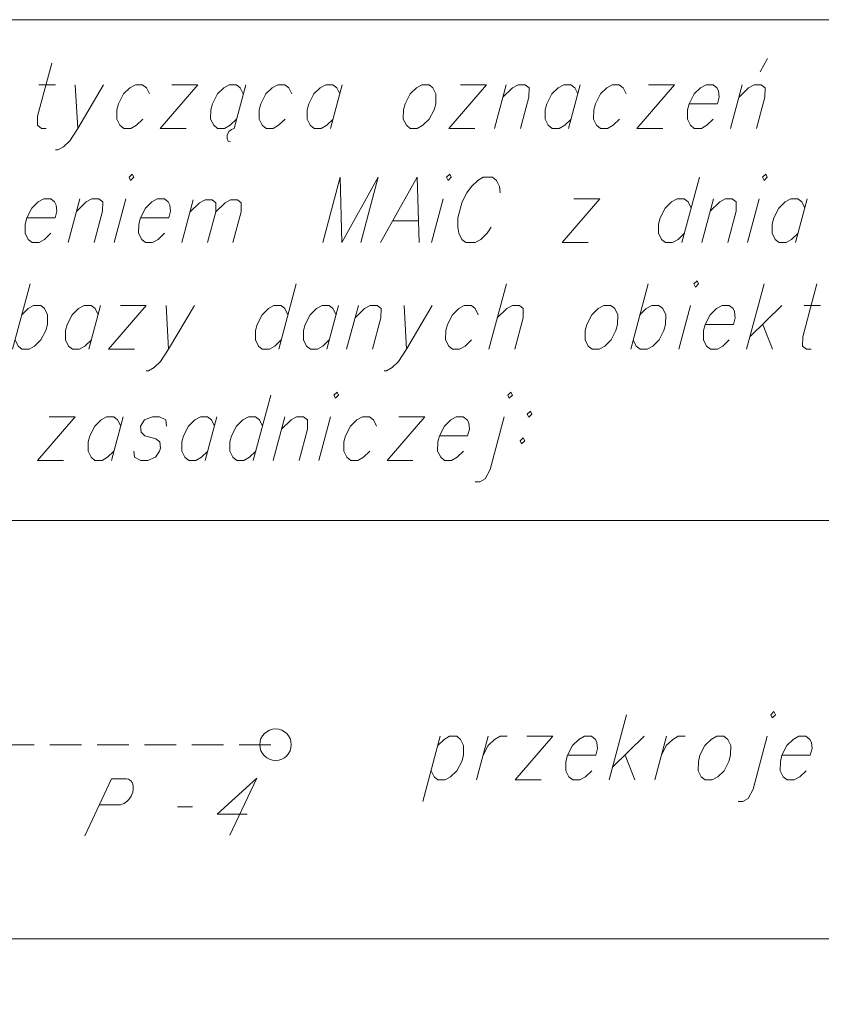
# Model space of a CAD drawing. Header units: metres. Extents: x 5555129 to 5555568, y 5636170 to 5636517.
# Tile 42 of 162: x 5555381 to 5555394, y 5636190 to 5636206. Entities that reach past the tile are written whole.
import ezdxf

# ---------------------------------------------------------------- set-up
doc = ezdxf.new("R2010")
doc.units = ezdxf.units.M
doc.header["$MEASUREMENT"] = 0
doc.linetypes.add('L_0_04', pattern=[1.5, 1, -0.5])
doc.layers.add('#przekroje', color=7, linetype='L_0_04', lineweight=18)
doc.layers.add('#RAMKA', color=7, linetype='Continuous', lineweight=18)

# ---------------------------------------------------------------- blocks, each defined once
blk = doc.blocks.new('*U1363')
at = {"layer": '#RAMKA', "color": 7, "linetype": 'ByBlock', "lineweight": 18}
blk.add_line((5555381.522450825, 5636204.921797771), (5555381.78361205, 5636204.92179777), dxfattribs=at)
at = {"layer": '#RAMKA', "color": 7, "linetype": 'ByBlock', "lineweight": 18, "flags": 128}
blk.add_lwpolyline([(5555381.725952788, 5636205.263563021), (5555381.501357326, 5636204.42536135), (5555381.499419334, 5636204.278890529), (5555381.56095458, 5636204.230066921), (5555381.635572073, 5636204.230066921)], dxfattribs=at)
blk = doc.blocks.new('*U1364')
at = {"layer": '#RAMKA', "color": 7, "linetype": 'ByBlock', "lineweight": 18}
blk.add_line((5555382.097423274, 5636204.92179777), (5555382.13592703, 5636204.23006692), dxfattribs=at)
at = {"layer": '#RAMKA', "color": 7, "linetype": 'ByBlock', "lineweight": 18, "flags": 128}
blk.add_lwpolyline([(5555382.545128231, 5636204.921797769), (5555382.13592703, 5636204.23006692), (5555382.008980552, 5636204.034772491), (5555381.908198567, 5636203.937125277), (5555381.820498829, 5636203.88830167), (5555381.783190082, 5636203.88830167)], dxfattribs=at)
blk = doc.blocks.new('*U1365')
at = {"layer": '#RAMKA', "color": 7, "linetype": 'ByBlock', "lineweight": 18}
for p, q in [((5555384.037021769, 5636204.921797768), (5555383.441276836, 5636204.230066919)), ((5555383.626625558, 5636204.921797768), (5555384.037021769, 5636204.921797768)), ((5555383.441276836, 5636204.230066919), (5555383.851673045, 5636204.230066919))]:
    blk.add_line(p, q, dxfattribs=at)
blk = doc.blocks.new('*U1366')
at = {"layer": '#RAMKA', "color": 7, "linetype": 'ByBlock', "lineweight": 18}
for p, q in [((5555384.79853795, 5636204.921797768), (5555384.613189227, 5636204.230066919)), ((5555384.504040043, 5636204.124219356), (5555384.501230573, 5636204.06732156)), ((5555384.531755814, 5636204.181243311), (5555384.504040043, 5636204.124219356)), ((5555384.571519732, 5636204.213792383), (5555384.531755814, 5636204.181243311)), ((5555384.613189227, 5636204.230066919), (5555384.571519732, 5636204.213792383)), ((5555384.501230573, 5636204.06732156), (5555384.521354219, 5636204.026572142)), ((5555384.521354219, 5636204.026572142), (5555384.556499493, 5636204.018497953))]:
    blk.add_line(p, q, dxfattribs=at)
at = {"layer": '#RAMKA', "color": 7, "linetype": 'ByBlock', "lineweight": 18, "flags": 128}
blk.add_lwpolyline([(5555384.759291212, 5636204.775326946), (5555384.710838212, 5636204.87297416), (5555384.649302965, 5636204.921797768), (5555384.537376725, 5636204.921797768), (5555384.449676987, 5636204.872974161), (5555384.348895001, 5636204.775326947), (5555384.27014224, 5636204.620655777), (5555384.243977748, 5636204.523008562), (5555384.242039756, 5636204.37653774), (5555384.290492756, 5636204.278890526), (5555384.352028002, 5636204.230066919), (5555384.463954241, 5636204.230066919), (5555384.55165398, 5636204.278890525), (5555384.652435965, 5636204.37653774)], dxfattribs=at)
blk = doc.blocks.new('*U1367')
at = {"layer": '#RAMKA', "color": 7, "linetype": 'ByBlock', "lineweight": 18}
blk.add_line((5555386.327740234, 5636204.921797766), (5555386.142391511, 5636204.230066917), dxfattribs=at)
at = {"layer": '#RAMKA', "color": 7, "linetype": 'ByBlock', "lineweight": 18, "flags": 128}
blk.add_lwpolyline([(5555386.288493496, 5636204.775326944), (5555386.240040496, 5636204.872974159), (5555386.178505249, 5636204.921797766), (5555386.066579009, 5636204.921797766), (5555385.978879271, 5636204.872974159), (5555385.878097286, 5636204.775326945), (5555385.799344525, 5636204.620655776), (5555385.773180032, 5636204.523008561), (5555385.77124204, 5636204.376537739), (5555385.819695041, 5636204.278890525), (5555385.881230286, 5636204.230066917), (5555385.993156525, 5636204.230066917), (5555386.080856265, 5636204.278890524), (5555386.181638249, 5636204.376537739)], dxfattribs=at)
blk = doc.blocks.new('*U1368')
at = {"layer": '#RAMKA', "color": 7, "linetype": 'ByBlock', "lineweight": 18}
for p, q in [((5555388.612288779, 5636204.921797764), (5555388.016543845, 5636204.230066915)), ((5555388.201892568, 5636204.921797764), (5555388.612288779, 5636204.921797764)), ((5555388.016543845, 5636204.230066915), (5555388.426940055, 5636204.230066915))]:
    blk.add_line(p, q, dxfattribs=at)
blk = doc.blocks.new('*U1369')
at = {"layer": '#RAMKA', "color": 7, "linetype": 'ByBlock', "lineweight": 18}
blk.add_line((5555388.926100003, 5636204.921797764), (5555388.74075128, 5636204.230066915), dxfattribs=at)
at = {"layer": '#RAMKA', "color": 7, "linetype": 'ByBlock', "lineweight": 18, "flags": 128}
blk.add_lwpolyline([(5555388.873771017, 5636204.726503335), (5555389.024943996, 5636204.872974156), (5555389.112643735, 5636204.921797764), (5555389.224569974, 5636204.921797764), (5555389.28610522, 5636204.872974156), (5555389.284167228, 5636204.726503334), (5555389.151147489, 5636204.230066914)], dxfattribs=at)
blk = doc.blocks.new('*U1370')
at = {"layer": '#RAMKA', "color": 7, "linetype": 'ByBlock', "lineweight": 18}
blk.add_line((5555390.098012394, 5636204.921797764), (5555389.91266367, 5636204.230066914), dxfattribs=at)
at = {"layer": '#RAMKA', "color": 7, "linetype": 'ByBlock', "lineweight": 18, "flags": 128}
blk.add_lwpolyline([(5555390.058765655, 5636204.775326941), (5555390.010312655, 5636204.872974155), (5555389.948777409, 5636204.921797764), (5555389.836851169, 5636204.921797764), (5555389.749151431, 5636204.872974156), (5555389.648369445, 5636204.775326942), (5555389.569616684, 5636204.620655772), (5555389.543452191, 5636204.523008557), (5555389.541514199, 5636204.376537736), (5555389.5899672, 5636204.27889052), (5555389.651502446, 5636204.230066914), (5555389.763428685, 5636204.230066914), (5555389.851128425, 5636204.27889052), (5555389.951910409, 5636204.376537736)], dxfattribs=at)
blk = doc.blocks.new('*U1371')
at = {"layer": '#RAMKA', "color": 7, "linetype": 'ByBlock', "lineweight": 18}
for p, q in [((5555391.589905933, 5636204.921797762), (5555390.994160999, 5636204.230066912)), ((5555391.179509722, 5636204.921797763), (5555391.589905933, 5636204.921797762)), ((5555390.994160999, 5636204.230066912), (5555391.404557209, 5636204.230066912))]:
    blk.add_line(p, q, dxfattribs=at)
blk = doc.blocks.new('*U1372')
at = {"layer": '#RAMKA', "color": 7, "linetype": 'ByBlock', "lineweight": 18}
for p, q in [((5555392.949844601, 5636205.125166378), (5555393.062483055, 5636205.336861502)), ((5555392.665233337, 5636204.921797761), (5555392.479884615, 5636204.230066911))]:
    blk.add_line(p, q, dxfattribs=at)
at = {"layer": '#RAMKA', "color": 7, "linetype": 'ByBlock', "lineweight": 18, "flags": 128}
blk.add_lwpolyline([(5555392.612904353, 5636204.726503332), (5555392.76407733, 5636204.872974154), (5555392.851777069, 5636204.921797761), (5555392.963703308, 5636204.921797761), (5555393.025238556, 5636204.872974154), (5555393.023300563, 5636204.726503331), (5555392.890280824, 5636204.23006691)], dxfattribs=at)
blk = doc.blocks.new('*U1394')
at = {"layer": '#RAMKA', "color": 7, "linetype": 'ByBlock', "lineweight": 18}
blk.add_line((5555382.172137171, 5636203.112826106), (5555381.986788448, 5636202.421095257), dxfattribs=at)
at = {"layer": '#RAMKA', "color": 7, "linetype": 'ByBlock', "lineweight": 18, "flags": 128}
blk.add_lwpolyline([(5555382.119808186, 5636202.917531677), (5555382.270981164, 5636203.064002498), (5555382.358680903, 5636203.112826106), (5555382.470607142, 5636203.112826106), (5555382.532142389, 5636203.064002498), (5555382.530204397, 5636202.917531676), (5555382.397184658, 5636202.421095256)], dxfattribs=at)
blk = doc.blocks.new('*U1395')
at = {"layer": '#RAMKA', "color": 7, "linetype": 'ByBlock', "lineweight": 18}
blk.add_line((5555382.896344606, 5636203.112826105), (5555382.710995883, 5636202.421095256), dxfattribs=at)
at = {"layer": '#RAMKA', "color": 7, "linetype": 'ByBlock', "lineweight": 18, "flags": 128}
blk.add_lwpolyline([(5555382.950611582, 5636203.454591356), (5555382.974838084, 5636203.405767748), (5555383.025229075, 5636203.454591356), (5555383.001002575, 5636203.503414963), (5555382.950611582, 5636203.454591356)], dxfattribs=at)
blk = doc.blocks.new('*U1396')
at = {"layer": '#RAMKA', "color": 7, "linetype": 'ByBlock', "lineweight": 18}
blk.add_line((5555383.967378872, 5636203.096803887), (5555383.786323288, 5636202.421095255), dxfattribs=at)
at = {"layer": '#RAMKA', "color": 7, "linetype": 'ByBlock', "lineweight": 18, "flags": 128}
for points in [[(5555383.91626684, 5636202.906051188), (5555384.063924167, 5636203.049115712), (5555384.155657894, 5636203.096803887), (5555384.265077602, 5636203.096803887), (5555384.325181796, 5636203.049115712), (5555384.323288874, 5636202.906051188), (5555384.193345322, 5636202.421095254)], [(5555384.323288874, 5636202.906051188), (5555384.470946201, 5636203.049115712), (5555384.556606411, 5636203.096803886), (5555384.666026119, 5636203.096803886), (5555384.726130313, 5636203.049115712), (5555384.724237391, 5636202.906051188), (5555384.594293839, 5636202.421095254)]]:
    blk.add_lwpolyline(points, dxfattribs=at)
blk = doc.blocks.new('*U1397')
at = {"layer": '#RAMKA', "color": 7, "linetype": 'ByBlock', "lineweight": 18}
blk.add_line((5555387.125823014, 5636202.762860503), (5555387.536219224, 5636202.762860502), dxfattribs=at)
at = {"layer": '#RAMKA', "color": 7, "linetype": 'ByBlock', "lineweight": 18, "flags": 128}
blk.add_lwpolyline([(5555387.544133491, 5636202.421095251), (5555387.516418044, 5636203.454591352), (5555386.9347573, 5636202.421095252)], dxfattribs=at)
blk = doc.blocks.new('*U1398')
at = {"layer": '#RAMKA', "color": 7, "linetype": 'ByBlock', "lineweight": 18}
blk.add_line((5555387.925100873, 5636203.112826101), (5555387.739752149, 5636202.421095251), dxfattribs=at)
at = {"layer": '#RAMKA', "color": 7, "linetype": 'ByBlock', "lineweight": 18, "flags": 128}
blk.add_lwpolyline([(5555387.97936785, 5636203.454591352), (5555388.00359435, 5636203.405767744), (5555388.053985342, 5636203.454591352), (5555388.029758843, 5636203.50341496), (5555387.97936785, 5636203.454591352)], dxfattribs=at)
blk = doc.blocks.new('*U1399')
at = {"layer": '#RAMKA', "color": 7, "linetype": 'ByBlock', "lineweight": 18}
for p, q in [((5555390.408725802, 5636203.112826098), (5555389.812980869, 5636202.421095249)), ((5555389.998329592, 5636203.112826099), (5555390.408725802, 5636203.112826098)), ((5555389.812980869, 5636202.421095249), (5555390.22337708, 5636202.421095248))]:
    blk.add_line(p, q, dxfattribs=at)
blk = doc.blocks.new('*U1400')
at = {"layer": '#RAMKA', "color": 7, "linetype": 'ByBlock', "lineweight": 18}
blk.add_line((5555391.986025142, 5636203.454591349), (5555391.709100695, 5636202.421095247), dxfattribs=at)
at = {"layer": '#RAMKA', "color": 7, "linetype": 'ByBlock', "lineweight": 18, "flags": 128}
blk.add_lwpolyline([(5555391.85520268, 5636202.966355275), (5555391.806749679, 5636203.06400249), (5555391.745214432, 5636203.112826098), (5555391.633288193, 5636203.112826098), (5555391.545588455, 5636203.064002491), (5555391.44480647, 5636202.966355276), (5555391.366053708, 5636202.811684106), (5555391.339889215, 5636202.714036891), (5555391.337951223, 5636202.56756607), (5555391.386404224, 5636202.469918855), (5555391.44793947, 5636202.421095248), (5555391.559865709, 5636202.421095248), (5555391.647565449, 5636202.469918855), (5555391.748347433, 5636202.567566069)], dxfattribs=at)
blk = doc.blocks.new('*U1401')
at = {"layer": '#RAMKA', "color": 7, "linetype": 'ByBlock', "lineweight": 18}
blk.add_line((5555392.208260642, 5636203.112826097), (5555392.022911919, 5636202.421095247), dxfattribs=at)
at = {"layer": '#RAMKA', "color": 7, "linetype": 'ByBlock', "lineweight": 18, "flags": 128}
blk.add_lwpolyline([(5555392.155931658, 5636202.917531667), (5555392.307104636, 5636203.06400249), (5555392.394804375, 5636203.112826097), (5555392.506730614, 5636203.112826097), (5555392.56826586, 5636203.064002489), (5555392.566327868, 5636202.917531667), (5555392.43330813, 5636202.421095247)], dxfattribs=at)
blk = doc.blocks.new('*U1402')
at = {"layer": '#RAMKA', "color": 7, "linetype": 'ByBlock', "lineweight": 18}
blk.add_line((5555392.932468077, 5636203.112826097), (5555392.747119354, 5636202.421095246), dxfattribs=at)
at = {"layer": '#RAMKA', "color": 7, "linetype": 'ByBlock', "lineweight": 18, "flags": 128}
blk.add_lwpolyline([(5555392.986735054, 5636203.454591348), (5555393.010961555, 5636203.40576774), (5555393.061352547, 5636203.454591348), (5555393.037126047, 5636203.503414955), (5555392.986735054, 5636203.454591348)], dxfattribs=at)
blk = doc.blocks.new('*U1403')
at = {"layer": '#RAMKA', "color": 7, "linetype": 'ByBlock', "lineweight": 18}
blk.add_line((5555393.693984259, 5636203.112826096), (5555393.508635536, 5636202.421095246), dxfattribs=at)
at = {"layer": '#RAMKA', "color": 7, "linetype": 'ByBlock', "lineweight": 18, "flags": 128}
blk.add_lwpolyline([(5555393.65473752, 5636202.966355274), (5555393.606284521, 5636203.064002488), (5555393.544749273, 5636203.112826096), (5555393.432823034, 5636203.112826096), (5555393.345123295, 5636203.064002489), (5555393.24434131, 5636202.966355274), (5555393.165588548, 5636202.811684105), (5555393.139424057, 5636202.71403689), (5555393.137486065, 5636202.567566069), (5555393.185939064, 5636202.469918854), (5555393.247474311, 5636202.421095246), (5555393.35940055, 5636202.421095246), (5555393.447100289, 5636202.469918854), (5555393.547882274, 5636202.567566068)], dxfattribs=at)
blk = doc.blocks.new('*U1415')
at = {"layer": '#RAMKA', "color": 7, "linetype": 'ByBlock', "lineweight": 18}
blk.add_line((5555381.380244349, 5636201.763861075), (5555381.103319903, 5636200.730364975), dxfattribs=at)
at = {"layer": '#RAMKA', "color": 7, "linetype": 'ByBlock', "lineweight": 18, "flags": 128}
blk.add_lwpolyline([(5555381.249421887, 5636201.275625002), (5555381.350203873, 5636201.373272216), (5555381.437903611, 5636201.422095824), (5555381.54982985, 5636201.422095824), (5555381.611365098, 5636201.373272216), (5555381.659818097, 5636201.275625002), (5555381.655682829, 5636201.120953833), (5555381.629518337, 5636201.023306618), (5555381.552962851, 5636200.876835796), (5555381.452180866, 5636200.779188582), (5555381.364481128, 5636200.730364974), (5555381.252554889, 5636200.730364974), (5555381.191019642, 5636200.779188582), (5555381.142566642, 5636200.876835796)], dxfattribs=at)
blk = doc.blocks.new('*U1416')
at = {"layer": '#RAMKA', "color": 7, "linetype": 'ByBlock', "lineweight": 18}
blk.add_line((5555382.497889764, 5636201.422095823), (5555382.312541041, 5636200.730364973), dxfattribs=at)
at = {"layer": '#RAMKA', "color": 7, "linetype": 'ByBlock', "lineweight": 18, "flags": 128}
blk.add_lwpolyline([(5555382.458643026, 5636201.275625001), (5555382.410190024, 5636201.373272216), (5555382.348654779, 5636201.422095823), (5555382.236728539, 5636201.422095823), (5555382.1490288, 5636201.373272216), (5555382.048246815, 5636201.275625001), (5555381.969494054, 5636201.120953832), (5555381.943329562, 5636201.023306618), (5555381.941391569, 5636200.876835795), (5555381.98984457, 5636200.779188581), (5555382.051379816, 5636200.730364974), (5555382.163306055, 5636200.730364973), (5555382.251005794, 5636200.779188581), (5555382.351787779, 5636200.876835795)], dxfattribs=at)
blk = doc.blocks.new('*U1417')
at = {"layer": '#RAMKA', "color": 7, "linetype": 'ByBlock', "lineweight": 18}
for p, q in [((5555383.222097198, 5636201.422095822), (5555382.626352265, 5636200.730364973)), ((5555382.811700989, 5636201.422095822), (5555383.222097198, 5636201.422095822)), ((5555382.626352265, 5636200.730364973), (5555383.036748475, 5636200.730364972))]:
    blk.add_line(p, q, dxfattribs=at)
blk = doc.blocks.new('*U1418')
at = {"layer": '#RAMKA', "color": 7, "linetype": 'ByBlock', "lineweight": 18}
blk.add_line((5555383.535908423, 5636201.422095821), (5555383.574412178, 5636200.730364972), dxfattribs=at)
at = {"layer": '#RAMKA', "color": 7, "linetype": 'ByBlock', "lineweight": 18, "flags": 128}
blk.add_lwpolyline([(5555383.98361338, 5636201.422095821), (5555383.574412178, 5636200.730364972), (5555383.447465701, 5636200.535070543), (5555383.346683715, 5636200.437423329), (5555383.258983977, 5636200.388599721), (5555383.22167523, 5636200.388599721)], dxfattribs=at)
blk = doc.blocks.new('*U1419')
at = {"layer": '#RAMKA', "color": 7, "linetype": 'ByBlock', "lineweight": 18}
blk.add_line((5555385.598221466, 5636201.763861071), (5555385.321297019, 5636200.730364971), dxfattribs=at)
at = {"layer": '#RAMKA', "color": 7, "linetype": 'ByBlock', "lineweight": 18, "flags": 128}
blk.add_lwpolyline([(5555385.467399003, 5636201.275624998), (5555385.418946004, 5636201.373272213), (5555385.357410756, 5636201.42209582), (5555385.245484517, 5636201.42209582), (5555385.157784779, 5636201.373272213), (5555385.057002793, 5636201.275624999), (5555384.978250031, 5636201.120953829), (5555384.95208554, 5636201.023306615), (5555384.950147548, 5636200.876835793), (5555384.998600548, 5636200.779188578), (5555385.060135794, 5636200.730364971), (5555385.172062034, 5636200.730364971), (5555385.259761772, 5636200.779188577), (5555385.360543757, 5636200.876835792)], dxfattribs=at)
blk = doc.blocks.new('*U1420')
at = {"layer": '#RAMKA', "color": 7, "linetype": 'ByBlock', "lineweight": 18}
blk.add_line((5555386.268161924, 5636201.422095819), (5555386.0828132, 5636200.73036497), dxfattribs=at)
at = {"layer": '#RAMKA', "color": 7, "linetype": 'ByBlock', "lineweight": 18, "flags": 128}
blk.add_lwpolyline([(5555386.228915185, 5636201.275624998), (5555386.180462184, 5636201.373272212), (5555386.118926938, 5636201.422095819), (5555386.007000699, 5636201.42209582), (5555385.91930096, 5636201.373272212), (5555385.818518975, 5636201.275624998), (5555385.739766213, 5636201.120953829), (5555385.713601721, 5636201.023306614), (5555385.711663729, 5636200.876835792), (5555385.760116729, 5636200.779188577), (5555385.821651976, 5636200.73036497), (5555385.933578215, 5636200.73036497), (5555386.021277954, 5636200.779188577), (5555386.122059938, 5636200.876835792)], dxfattribs=at)
blk = doc.blocks.new('*U1421')
at = {"layer": '#RAMKA', "color": 7, "linetype": 'ByBlock', "lineweight": 18}
blk.add_line((5555386.581973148, 5636201.422095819), (5555386.396624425, 5636200.73036497), dxfattribs=at)
at = {"layer": '#RAMKA', "color": 7, "linetype": 'ByBlock', "lineweight": 18, "flags": 128}
blk.add_lwpolyline([(5555386.529644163, 5636201.226801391), (5555386.680817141, 5636201.373272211), (5555386.76851688, 5636201.422095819), (5555386.880443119, 5636201.422095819), (5555386.941978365, 5636201.373272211), (5555386.940040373, 5636201.22680139), (5555386.807020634, 5636200.730364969)], dxfattribs=at)
blk = doc.blocks.new('*U1422')
at = {"layer": '#RAMKA', "color": 7, "linetype": 'ByBlock', "lineweight": 18}
blk.add_line((5555387.306180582, 5636201.422095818), (5555387.344684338, 5636200.730364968), dxfattribs=at)
at = {"layer": '#RAMKA', "color": 7, "linetype": 'ByBlock', "lineweight": 18, "flags": 128}
blk.add_lwpolyline([(5555387.753885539, 5636201.422095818), (5555387.344684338, 5636200.730364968), (5555387.21773786, 5636200.535070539), (5555387.116955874, 5636200.437423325), (5555387.029256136, 5636200.388599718), (5555386.991947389, 5636200.388599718)], dxfattribs=at)
blk = doc.blocks.new('*U1423')
at = {"layer": '#RAMKA', "color": 7, "linetype": 'ByBlock', "lineweight": 18}
blk.add_line((5555388.92695859, 5636201.763861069), (5555388.650034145, 5636200.730364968), dxfattribs=at)
at = {"layer": '#RAMKA', "color": 7, "linetype": 'ByBlock', "lineweight": 18, "flags": 128}
blk.add_lwpolyline([(5555388.783053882, 5636201.226801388), (5555388.934226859, 5636201.37327221), (5555389.021926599, 5636201.422095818), (5555389.133852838, 5636201.422095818), (5555389.195388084, 5636201.373272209), (5555389.193450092, 5636201.226801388), (5555389.060430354, 5636200.730364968)], dxfattribs=at)
blk = doc.blocks.new('*U1424')
at = {"layer": '#RAMKA', "color": 7, "linetype": 'ByBlock', "lineweight": 18}
blk.add_line((5555391.174198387, 5636201.763861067), (5555390.897273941, 5636200.730364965), dxfattribs=at)
at = {"layer": '#RAMKA', "color": 7, "linetype": 'ByBlock', "lineweight": 18, "flags": 128}
blk.add_lwpolyline([(5555391.043375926, 5636201.275624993), (5555391.144157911, 5636201.373272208), (5555391.231857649, 5636201.422095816), (5555391.343783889, 5636201.422095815), (5555391.405319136, 5636201.373272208), (5555391.453772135, 5636201.275624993), (5555391.449636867, 5636201.120953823), (5555391.423472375, 5636201.023306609), (5555391.34691689, 5636200.876835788), (5555391.246134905, 5636200.779188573), (5555391.158435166, 5636200.730364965), (5555391.046508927, 5636200.730364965), (5555390.984973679, 5636200.779188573), (5555390.93652068, 5636200.876835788)], dxfattribs=at)
blk = doc.blocks.new('*U1425')
at = {"layer": '#RAMKA', "color": 7, "linetype": 'ByBlock', "lineweight": 18}
blk.add_line((5555391.844138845, 5636201.422095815), (5555391.658790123, 5636200.730364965), dxfattribs=at)
at = {"layer": '#RAMKA', "color": 7, "linetype": 'ByBlock', "lineweight": 18, "flags": 128}
blk.add_lwpolyline([(5555391.898405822, 5636201.763861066), (5555391.922632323, 5636201.715037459), (5555391.973023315, 5636201.763861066), (5555391.948796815, 5636201.812684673), (5555391.898405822, 5636201.763861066)], dxfattribs=at)
blk = doc.blocks.new('*U1426')
at = {"layer": '#RAMKA', "color": 7, "linetype": 'ByBlock', "lineweight": 18}
for p, q in [((5555393.011041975, 5636201.763861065), (5555392.734117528, 5636200.730364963)), ((5555393.292553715, 5636201.422095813), (5555392.786446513, 5636200.925659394)), ((5555392.988010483, 5636201.120953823), (5555393.144513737, 5636200.730364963))]:
    blk.add_line(p, q, dxfattribs=at)
blk = doc.blocks.new('*U1427')
at = {"layer": '#RAMKA', "color": 7, "linetype": 'ByBlock', "lineweight": 18}
blk.add_line((5555393.643673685, 5636201.422095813), (5555393.904834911, 5636201.422095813), dxfattribs=at)
at = {"layer": '#RAMKA', "color": 7, "linetype": 'ByBlock', "lineweight": 18, "flags": 128}
blk.add_lwpolyline([(5555393.847175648, 5636201.763861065), (5555393.622580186, 5636200.925659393), (5555393.620642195, 5636200.779188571), (5555393.682177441, 5636200.730364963), (5555393.756794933, 5636200.730364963)], dxfattribs=at)
blk = doc.blocks.new('*U1447')
at = {"layer": '#RAMKA', "color": 7, "linetype": 'ByBlock', "lineweight": 18}
for p, q in [((5555382.094325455, 5636199.658371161), (5555381.498580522, 5636198.966640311)), ((5555381.683929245, 5636199.658371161), (5555382.094325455, 5636199.658371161)), ((5555381.498580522, 5636198.966640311), (5555381.908976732, 5636198.966640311))]:
    blk.add_line(p, q, dxfattribs=at)
blk = doc.blocks.new('*U1448')
at = {"layer": '#RAMKA', "color": 7, "linetype": 'ByBlock', "lineweight": 18}
blk.add_line((5555382.855841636, 5636199.658371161), (5555382.670492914, 5636198.966640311), dxfattribs=at)
at = {"layer": '#RAMKA', "color": 7, "linetype": 'ByBlock', "lineweight": 18, "flags": 128}
blk.add_lwpolyline([(5555382.816594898, 5636199.511900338), (5555382.768141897, 5636199.609547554), (5555382.706606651, 5636199.658371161), (5555382.594680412, 5636199.658371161), (5555382.506980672, 5636199.609547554), (5555382.406198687, 5636199.511900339), (5555382.327445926, 5636199.357229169), (5555382.301281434, 5636199.259581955), (5555382.299343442, 5636199.113111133), (5555382.347796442, 5636199.015463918), (5555382.409331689, 5636198.966640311), (5555382.521257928, 5636198.966640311), (5555382.608957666, 5636199.015463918), (5555382.709739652, 5636199.113111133)], dxfattribs=at)
blk = doc.blocks.new('*U1449')
at = {"layer": '#RAMKA', "color": 7, "linetype": 'ByBlock', "lineweight": 18}
blk.add_line((5555384.341565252, 5636199.658371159), (5555384.156216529, 5636198.966640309), dxfattribs=at)
at = {"layer": '#RAMKA', "color": 7, "linetype": 'ByBlock', "lineweight": 18, "flags": 128}
blk.add_lwpolyline([(5555384.302318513, 5636199.511900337), (5555384.253865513, 5636199.609547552), (5555384.192330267, 5636199.65837116), (5555384.080404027, 5636199.65837116), (5555383.992704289, 5636199.609547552), (5555383.891922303, 5636199.511900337), (5555383.813169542, 5636199.357229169), (5555383.787005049, 5636199.259581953), (5555383.785067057, 5636199.113111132), (5555383.833520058, 5636199.015463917), (5555383.895055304, 5636198.966640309), (5555384.006981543, 5636198.966640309), (5555384.094681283, 5636199.015463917), (5555384.195463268, 5636199.113111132)], dxfattribs=at)
blk = doc.blocks.new('*U1450')
at = {"layer": '#RAMKA', "color": 7, "linetype": 'ByBlock', "lineweight": 18}
blk.add_line((5555385.194657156, 5636200.000136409), (5555384.917732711, 5636198.966640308), dxfattribs=at)
at = {"layer": '#RAMKA', "color": 7, "linetype": 'ByBlock', "lineweight": 18, "flags": 128}
blk.add_lwpolyline([(5555385.063834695, 5636199.511900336), (5555385.015381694, 5636199.609547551), (5555384.953846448, 5636199.658371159), (5555384.841920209, 5636199.658371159), (5555384.75422047, 5636199.609547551), (5555384.653438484, 5636199.511900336), (5555384.574685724, 5636199.357229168), (5555384.548521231, 5636199.259581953), (5555384.546583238, 5636199.113111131), (5555384.595036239, 5636199.015463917), (5555384.656571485, 5636198.966640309), (5555384.768497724, 5636198.966640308), (5555384.856197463, 5636199.015463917), (5555384.956979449, 5636199.113111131)], dxfattribs=at)
blk = doc.blocks.new('*U1451')
at = {"layer": '#RAMKA', "color": 7, "linetype": 'ByBlock', "lineweight": 18}
blk.add_line((5555385.416892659, 5636199.658371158), (5555385.231543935, 5636198.966640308), dxfattribs=at)
at = {"layer": '#RAMKA', "color": 7, "linetype": 'ByBlock', "lineweight": 18, "flags": 128}
blk.add_lwpolyline([(5555385.364563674, 5636199.463076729), (5555385.515736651, 5636199.609547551), (5555385.60343639, 5636199.658371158), (5555385.715362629, 5636199.658371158), (5555385.776897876, 5636199.609547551), (5555385.774959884, 5636199.463076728), (5555385.641940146, 5636198.966640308)], dxfattribs=at)
blk = doc.blocks.new('*U1452')
at = {"layer": '#RAMKA', "color": 7, "linetype": 'ByBlock', "lineweight": 18}
blk.add_line((5555386.141100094, 5636199.658371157), (5555385.95575137, 5636198.966640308), dxfattribs=at)
at = {"layer": '#RAMKA', "color": 7, "linetype": 'ByBlock', "lineweight": 18, "flags": 128}
blk.add_lwpolyline([(5555386.19536707, 5636200.000136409), (5555386.219593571, 5636199.951312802), (5555386.269984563, 5636200.000136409), (5555386.245758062, 5636200.048960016), (5555386.19536707, 5636200.000136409)], dxfattribs=at)
blk = doc.blocks.new('*U1453')
at = {"layer": '#RAMKA', "color": 7, "linetype": 'ByBlock', "lineweight": 18}
for p, q in [((5555387.63299363, 5636199.658371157), (5555387.037248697, 5636198.966640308)), ((5555387.222597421, 5636199.658371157), (5555387.63299363, 5636199.658371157)), ((5555387.037248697, 5636198.966640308), (5555387.447644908, 5636198.966640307))]:
    blk.add_line(p, q, dxfattribs=at)
blk = doc.blocks.new('*U1454')
at = {"layer": '#RAMKA', "color": 7, "linetype": 'ByBlock', "lineweight": 18, "flags": 128}
for points in [[(5555388.949131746, 5636200.000136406), (5555388.973358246, 5636199.951312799), (5555389.023749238, 5636200.000136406), (5555388.999522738, 5636200.048960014), (5555388.949131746, 5636200.000136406)], [(5555388.894864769, 5636199.658371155), (5555388.670269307, 5636198.820169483), (5555388.593713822, 5636198.673698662), (5555388.506014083, 5636198.624875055), (5555388.43139659, 5636198.624875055)]]:
    blk.add_lwpolyline(points, dxfattribs=at)
blk = doc.blocks.new('*U1455')
at = {"layer": '#RAMKA', "color": 7, "linetype": 'ByBlock', "lineweight": 18, "flags": 128}
for points in [[(5555389.307260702, 5636199.747818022), (5555389.256869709, 5636199.698994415), (5555389.281096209, 5636199.650170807), (5555389.331487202, 5636199.698994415), (5555389.307260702, 5636199.747818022)], [(5555389.193881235, 5636199.324680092), (5555389.143490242, 5636199.275856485), (5555389.167716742, 5636199.227032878), (5555389.218107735, 5636199.275856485), (5555389.193881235, 5636199.324680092)]]:
    blk.add_lwpolyline(points, dxfattribs=at)
blk = doc.blocks.new('*U1456')
at = {"layer": '#RAMKA', "color": 7, "linetype": 'ByBlock', "lineweight": 18}
blk.add_line((5555387.879426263, 5636194.593255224), (5555387.602501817, 5636193.559759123), dxfattribs=at)
at = {"layer": '#RAMKA', "color": 7, "linetype": 'ByBlock', "lineweight": 18, "flags": 128}
blk.add_lwpolyline([(5555387.840179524, 5636194.446784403), (5555387.94096151, 5636194.544431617), (5555388.028661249, 5636194.593255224), (5555388.140587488, 5636194.593255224), (5555388.202122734, 5636194.544431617), (5555388.250575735, 5636194.446784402), (5555388.246440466, 5636194.292113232), (5555388.220275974, 5636194.194466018), (5555388.143720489, 5636194.047995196), (5555388.042938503, 5636193.950347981), (5555387.955238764, 5636193.901524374), (5555387.843312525, 5636193.901524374), (5555387.781777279, 5636193.950347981), (5555387.733324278, 5636194.047995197)], dxfattribs=at)
blk = doc.blocks.new('*U1457')
at = {"layer": '#RAMKA', "color": 7, "linetype": 'ByBlock', "lineweight": 18}
blk.add_line((5555388.640942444, 5636194.593255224), (5555388.455593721, 5636193.901524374), dxfattribs=at)
at = {"layer": '#RAMKA', "color": 7, "linetype": 'ByBlock', "lineweight": 18, "flags": 128}
blk.add_lwpolyline([(5555388.560251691, 5636194.292113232), (5555388.639004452, 5636194.446784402), (5555388.739786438, 5636194.544431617), (5555388.827486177, 5636194.593255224), (5555388.939412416, 5636194.593255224)], dxfattribs=at)
blk = doc.blocks.new('*U1458')
at = {"layer": '#RAMKA', "color": 7, "linetype": 'ByBlock', "lineweight": 18}
for p, q in [((5555389.663619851, 5636194.593255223), (5555389.067874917, 5636193.901524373)), ((5555389.25322364, 5636194.593255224), (5555389.663619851, 5636194.593255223)), ((5555389.067874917, 5636193.901524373), (5555389.478271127, 5636193.901524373))]:
    blk.add_line(p, q, dxfattribs=at)
blk = doc.blocks.new('*U1459')
at = {"layer": '#RAMKA', "color": 7, "linetype": 'ByBlock', "lineweight": 18}
for p, q in [((5555390.83052298, 5636194.935020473), (5555390.553598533, 5636193.901524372)), ((5555391.11203472, 5636194.593255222), (5555390.605927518, 5636194.096818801)), ((5555390.807491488, 5636194.292113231), (5555390.963994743, 5636193.901524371))]:
    blk.add_line(p, q, dxfattribs=at)
blk = doc.blocks.new('*U1460')
at = {"layer": '#RAMKA', "color": 7, "linetype": 'ByBlock', "lineweight": 18}
blk.add_line((5555391.463154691, 5636194.593255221), (5555391.277805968, 5636193.901524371), dxfattribs=at)
at = {"layer": '#RAMKA', "color": 7, "linetype": 'ByBlock', "lineweight": 18, "flags": 128}
blk.add_lwpolyline([(5555391.382463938, 5636194.29211323), (5555391.461216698, 5636194.446784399), (5555391.561998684, 5636194.544431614), (5555391.649698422, 5636194.593255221), (5555391.761624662, 5636194.593255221)], dxfattribs=at)
blk = doc.blocks.new('*U1461')
at = {"layer": '#RAMKA', "color": 7, "linetype": 'ByBlock', "lineweight": 18, "flags": 128}
for points in [[(5555393.115071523, 5636194.935020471), (5555393.139298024, 5636194.886196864), (5555393.189689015, 5636194.935020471), (5555393.165462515, 5636194.983844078), (5555393.115071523, 5636194.935020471)], [(5555393.060804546, 5636194.59325522), (5555392.836209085, 5636193.755053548), (5555392.759653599, 5636193.608582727), (5555392.671953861, 5636193.559759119), (5555392.597336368, 5636193.559759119)]]:
    blk.add_lwpolyline(points, dxfattribs=at)

msp = doc.modelspace()

# ---------------------------------------------------------------- linework, layer by layer
at = {"layer": '#przekroje', "color": 7, "linetype": 'Continuous', "lineweight": 18}
msp.add_line((5555383.715655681, 5636193.475964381), (5555383.95336681, 5636193.476998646), dxfattribs=at)
at = {"layer": '#przekroje', "color": 7, "lineweight": 18, "ltscale": 0.4999999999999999, "flags": 128}
msp.add_lwpolyline([(5555374.944540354, 5636194.459152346), (5555385.270105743, 5636194.45915234)], dxfattribs=at)
at = {"layer": '#przekroje', "color": 7, "linetype": 'Continuous', "lineweight": 18, "flags": 128}
for points in [[(5555382.247481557, 5636193.016056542), (5555382.672641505, 5636193.917914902), (5555382.910352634, 5636193.918949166), (5555382.941633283, 5636193.911944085), (5555382.956318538, 5636193.904976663), (5555382.983863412, 5636193.883782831), (5555383.000382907, 5636193.862650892), (5555383.009535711, 5636193.83434572), (5555383.016720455, 5636193.798890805), (5555383.014714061, 5636193.749333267), (5555383.009076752, 5636193.706791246), (5555382.99415282, 5636193.671240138), (5555382.981196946, 5636193.642838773), (5555382.962671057, 5636193.614413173), (5555382.946027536, 5636193.593136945), (5555382.921931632, 5636193.56468711), (5555382.894204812, 5636193.543252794), (5555382.873930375, 5636193.528992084), (5555382.842515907, 5636193.514682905), (5555382.813069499, 5636193.507523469), (5555382.481439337, 5636193.50608057)], [(5555384.822512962, 5636193.360368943), (5555384.347176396, 5636193.358300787), (5555384.971943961, 5636193.927919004), (5555384.546784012, 5636193.026060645)]]:
    msp.add_lwpolyline(points, dxfattribs=at)
at = {"layer": '#przekroje', "color": 7, "linetype": 'Continuous', "lineweight": 18}
msp.add_circle((5555385.270105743, 5636194.45915234), 0.2499999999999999, dxfattribs=at)
at = {"layer": '#RAMKA', "color": 7, "linetype": 'Continuous', "lineweight": 18, "flags": 128}
for points in [[(5555369.273721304, 5636205.952854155), (5555411.814858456, 5636205.952854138), (5555411.814858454, 5636198.014848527), (5555369.273721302, 5636198.014848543), (5555369.273721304, 5636205.952854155)], [(5555369.273721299, 5636191.382049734), (5555369.273721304, 5636205.952854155), (5555411.814858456, 5636205.952854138), (5555411.81485845, 5636191.382049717), (5555369.273721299, 5636191.382049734)], [(5555268.814858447, 5636169.686384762), (5555411.814858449, 5636169.686384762), (5555411.81485845, 5636191.382049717), (5555268.814858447, 5636191.382049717), (5555268.814858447, 5636169.686384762)]]:
    msp.add_lwpolyline(points, close=True, dxfattribs=at)
for points in [[(5555383.273664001, 5636204.775326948), (5555383.225211, 5636204.872974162), (5555383.163675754, 5636204.921797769), (5555383.051749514, 5636204.921797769), (5555382.964049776, 5636204.872974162), (5555382.863267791, 5636204.775326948), (5555382.78451503, 5636204.620655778), (5555382.758350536, 5636204.523008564), (5555382.756412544, 5636204.376537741), (5555382.804865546, 5636204.278890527), (5555382.866400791, 5636204.23006692), (5555382.97832703, 5636204.230066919), (5555383.06602677, 5636204.278890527), (5555383.166808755, 5636204.376537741)], [(5555385.52707372, 5636204.775326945), (5555385.478620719, 5636204.87297416), (5555385.417085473, 5636204.921797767), (5555385.305159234, 5636204.921797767), (5555385.217459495, 5636204.87297416), (5555385.11667751, 5636204.775326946), (5555385.037924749, 5636204.620655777), (5555385.011760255, 5636204.523008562), (5555385.009822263, 5636204.37653774), (5555385.058275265, 5636204.278890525), (5555385.11981051, 5636204.230066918), (5555385.231736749, 5636204.230066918), (5555385.319436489, 5636204.278890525), (5555385.420218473, 5636204.376537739)], [(5555387.589611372, 5636204.921797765), (5555387.501911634, 5636204.872974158), (5555387.401129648, 5636204.775326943), (5555387.322376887, 5636204.620655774), (5555387.296212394, 5636204.52300856), (5555387.294274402, 5636204.376537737), (5555387.342727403, 5636204.278890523), (5555387.404262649, 5636204.230066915), (5555387.516188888, 5636204.230066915), (5555387.603888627, 5636204.278890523), (5555387.704670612, 5636204.376537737), (5555387.781226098, 5636204.523008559), (5555387.807390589, 5636204.620655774), (5555387.811525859, 5636204.775326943), (5555387.763072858, 5636204.872974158), (5555387.701537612, 5636204.921797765), (5555387.589611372, 5636204.921797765)], [(5555390.826548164, 5636204.77532694), (5555390.778095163, 5636204.872974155), (5555390.716559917, 5636204.921797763), (5555390.604633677, 5636204.921797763), (5555390.516933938, 5636204.872974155), (5555390.416151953, 5636204.775326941), (5555390.337399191, 5636204.620655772), (5555390.3112347, 5636204.523008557), (5555390.309296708, 5636204.376537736), (5555390.357749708, 5636204.27889052), (5555390.419284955, 5636204.230066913), (5555390.531211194, 5636204.230066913), (5555390.618910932, 5636204.27889052), (5555390.719692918, 5636204.376537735)], [(5555391.823026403, 5636204.62065577), (5555392.27073136, 5636204.620655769), (5555392.299093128, 5636204.726503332), (5555392.287948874, 5636204.824150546), (5555392.263722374, 5636204.872974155), (5555392.202187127, 5636204.921797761), (5555392.090260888, 5636204.921797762), (5555392.002561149, 5636204.872974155), (5555391.901779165, 5636204.775326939), (5555391.823026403, 5636204.62065577), (5555391.79686191, 5636204.523008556), (5555391.794923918, 5636204.376537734), (5555391.843376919, 5636204.278890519), (5555391.904912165, 5636204.230066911), (5555392.016838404, 5636204.230066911), (5555392.104538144, 5636204.278890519), (5555392.205320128, 5636204.376537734)], [(5555386.017739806, 5636202.421095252), (5555386.294664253, 5636203.454591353), (5555386.322476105, 5636202.421095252), (5555386.897870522, 5636203.454591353), (5555386.620946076, 5636202.421095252)], [(5555388.830974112, 5636203.210473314), (5555388.819829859, 5636203.308120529), (5555388.771376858, 5636203.405767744), (5555388.709841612, 5636203.454591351), (5555388.560606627, 5636203.454591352), (5555388.472906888, 5636203.405767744), (5555388.372124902, 5636203.308120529), (5555388.302385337, 5636203.210473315), (5555388.225829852, 5636203.064002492), (5555388.158221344, 5636202.811684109), (5555388.156283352, 5636202.665213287), (5555388.173693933, 5636202.567566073), (5555388.222146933, 5636202.469918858), (5555388.28368218, 5636202.42109525), (5555388.432917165, 5636202.42109525), (5555388.520616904, 5636202.469918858), (5555388.621398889, 5636202.567566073), (5555388.684872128, 5636202.665213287)], [(5555381.329930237, 5636202.811684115), (5555381.777635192, 5636202.811684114), (5555381.805996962, 5636202.917531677), (5555381.794852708, 5636203.015178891), (5555381.770626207, 5636203.064002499), (5555381.709090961, 5636203.112826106), (5555381.597164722, 5636203.112826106), (5555381.509464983, 5636203.064002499), (5555381.408682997, 5636202.966355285), (5555381.329930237, 5636202.811684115), (5555381.303765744, 5636202.714036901), (5555381.301827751, 5636202.567566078), (5555381.350280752, 5636202.469918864), (5555381.411815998, 5636202.421095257), (5555381.523742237, 5636202.421095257), (5555381.611441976, 5636202.469918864), (5555381.712223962, 5636202.567566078)], [(5555383.129465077, 5636202.811684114), (5555383.577170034, 5636202.811684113), (5555383.605531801, 5636202.917531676), (5555383.594387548, 5636203.01517889), (5555383.570161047, 5636203.064002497), (5555383.508625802, 5636203.112826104), (5555383.396699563, 5636203.112826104), (5555383.308999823, 5636203.064002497), (5555383.208217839, 5636202.966355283), (5555383.129465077, 5636202.811684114), (5555383.103300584, 5636202.714036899), (5555383.101362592, 5636202.567566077), (5555383.149815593, 5636202.469918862), (5555383.211350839, 5636202.421095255), (5555383.323277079, 5636202.421095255), (5555383.410976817, 5636202.469918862), (5555383.511758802, 5636202.567566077)], [(5555388.482421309, 5636201.275624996), (5555388.433968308, 5636201.37327221), (5555388.372433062, 5636201.422095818), (5555388.260506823, 5636201.422095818), (5555388.172807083, 5636201.37327221), (5555388.072025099, 5636201.275624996), (5555387.993272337, 5636201.120953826), (5555387.967107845, 5636201.023306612), (5555387.965169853, 5636200.87683579), (5555388.013622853, 5636200.779188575), (5555388.0751581, 5636200.730364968), (5555388.187084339, 5636200.730364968), (5555388.274784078, 5636200.779188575), (5555388.375566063, 5636200.87683579)], [(5555390.470341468, 5636201.422095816), (5555390.382641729, 5636201.373272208), (5555390.281859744, 5636201.275624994), (5555390.203106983, 5636201.120953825), (5555390.176942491, 5636201.02330661), (5555390.175004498, 5636200.876835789), (5555390.223457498, 5636200.779188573), (5555390.284992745, 5636200.730364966), (5555390.396918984, 5636200.730364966), (5555390.484618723, 5636200.779188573), (5555390.585400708, 5636200.876835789), (5555390.661956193, 5636201.02330661), (5555390.688120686, 5636201.120953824), (5555390.692255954, 5636201.275624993), (5555390.643802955, 5636201.373272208), (5555390.582267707, 5636201.422095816), (5555390.470341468, 5636201.422095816)], [(5555392.077259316, 5636201.120953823), (5555392.524964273, 5636201.120953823), (5555392.553326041, 5636201.226801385), (5555392.542181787, 5636201.324448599), (5555392.517955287, 5636201.373272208), (5555392.456420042, 5636201.422095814), (5555392.344493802, 5636201.422095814), (5555392.256794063, 5636201.373272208), (5555392.156012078, 5636201.275624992), (5555392.077259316, 5636201.120953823), (5555392.051094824, 5636201.023306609), (5555392.049156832, 5636200.876835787), (5555392.097609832, 5636200.779188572), (5555392.159145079, 5636200.730364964), (5555392.271071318, 5636200.730364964), (5555392.358771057, 5636200.779188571), (5555392.459553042, 5636200.876835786)], [(5555383.540802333, 5636199.511900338), (5555383.529658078, 5636199.609547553), (5555383.430814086, 5636199.65837116), (5555383.318887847, 5636199.658371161), (5555383.193879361, 5636199.609547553), (5555383.130406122, 5636199.511900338), (5555383.141550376, 5636199.414253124), (5555383.200888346, 5636199.357229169), (5555383.374349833, 5636199.308405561), (5555383.435885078, 5636199.259581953), (5555383.447029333, 5636199.161934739), (5555383.433947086, 5636199.113111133), (5555383.370473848, 5636199.015463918), (5555383.245465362, 5636198.96664031), (5555383.133539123, 5636198.96664031), (5555383.034695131, 5636199.015463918), (5555383.023550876, 5636199.113111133)], [(5555386.869635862, 5636199.511900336), (5555386.821182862, 5636199.60954755), (5555386.759647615, 5636199.658371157), (5555386.647721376, 5636199.658371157), (5555386.560021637, 5636199.60954755), (5555386.459239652, 5636199.511900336), (5555386.380486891, 5636199.357229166), (5555386.354322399, 5636199.259581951), (5555386.352384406, 5636199.113111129), (5555386.400837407, 5636199.015463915), (5555386.462372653, 5636198.966640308), (5555386.574298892, 5636198.966640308), (5555386.661998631, 5636199.015463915), (5555386.762780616, 5636199.113111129)], [(5555387.866114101, 5636199.357229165), (5555388.313819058, 5636199.357229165), (5555388.342180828, 5636199.463076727), (5555388.331036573, 5636199.560723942), (5555388.306810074, 5636199.609547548), (5555388.245274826, 5636199.658371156), (5555388.133348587, 5636199.658371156), (5555388.045648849, 5636199.609547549), (5555387.944866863, 5636199.511900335), (5555387.866114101, 5636199.357229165), (5555387.83994961, 5636199.25958195), (5555387.838011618, 5636199.113111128), (5555387.886464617, 5636199.015463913), (5555387.947999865, 5636198.966640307), (5555388.059926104, 5636198.966640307), (5555388.147625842, 5636199.015463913), (5555388.248407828, 5636199.113111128)], [(5555389.896740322, 5636194.292113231), (5555390.344445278, 5636194.292113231), (5555390.372807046, 5636194.397960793), (5555390.361662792, 5636194.495608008), (5555390.337436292, 5636194.544431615), (5555390.275901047, 5636194.593255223), (5555390.163974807, 5636194.593255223), (5555390.076275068, 5636194.544431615), (5555389.975493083, 5636194.4467844), (5555389.896740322, 5636194.292113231), (5555389.870575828, 5636194.194466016), (5555389.868637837, 5636194.047995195), (5555389.917090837, 5636193.95034798), (5555389.978626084, 5636193.901524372), (5555390.090552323, 5636193.901524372), (5555390.178252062, 5636193.95034798), (5555390.279034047, 5636194.047995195)], [(5555392.261979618, 5636194.59325522), (5555392.174279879, 5636194.544431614), (5555392.073497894, 5636194.446784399), (5555391.994745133, 5636194.29211323), (5555391.968580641, 5636194.194466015), (5555391.966642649, 5636194.047995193), (5555392.015095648, 5636193.950347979), (5555392.076630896, 5636193.901524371), (5555392.188557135, 5636193.901524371), (5555392.276256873, 5636193.950347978), (5555392.377038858, 5636194.047995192), (5555392.453594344, 5636194.194466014), (5555392.479758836, 5636194.292113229), (5555392.483894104, 5636194.446784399), (5555392.435441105, 5636194.544431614), (5555392.373905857, 5636194.59325522), (5555392.261979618, 5636194.59325522)], [(5555393.293925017, 5636194.292113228), (5555393.741629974, 5636194.292113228), (5555393.769991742, 5636194.39796079), (5555393.758847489, 5636194.495608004), (5555393.734620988, 5636194.544431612), (5555393.673085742, 5636194.59325522), (5555393.561159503, 5636194.59325522), (5555393.473459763, 5636194.544431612), (5555393.372677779, 5636194.446784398), (5555393.293925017, 5636194.292113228), (5555393.267760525, 5636194.194466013), (5555393.265822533, 5636194.047995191), (5555393.314275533, 5636193.950347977), (5555393.375810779, 5636193.901524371), (5555393.487737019, 5636193.90152437), (5555393.575436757, 5636193.950347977), (5555393.676218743, 5636194.047995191)]]:
    msp.add_lwpolyline(points, dxfattribs=at)

# ---------------------------------------------------------------- block references
at = {"layer": '#RAMKA', "color": 7, "linetype": 'Continuous', "lineweight": 18}
for name in ['*U1363', '*U1372', '*U1364', '*U1365', '*U1366', '*U1367', '*U1368', '*U1369', '*U1370', '*U1371', '*U1395', '*U1398', '*U1402', '*U1397', '*U1400', '*U1394', '*U1396', '*U1399', '*U1401', '*U1403', '*U1415', '*U1419', '*U1423', '*U1424', '*U1425', '*U1426', '*U1427', '*U1416', '*U1417', '*U1418', '*U1420', '*U1421', '*U1422', '*U1452', '*U1454', '*U1450', '*U1455', '*U1447', '*U1448', '*U1449', '*U1451', '*U1453', '*U1459', '*U1461', '*U1456', '*U1457', '*U1458', '*U1460']:
    msp.add_blockref(name, (0, 0), dxfattribs=at)

doc.saveas('drawing.dxf')
